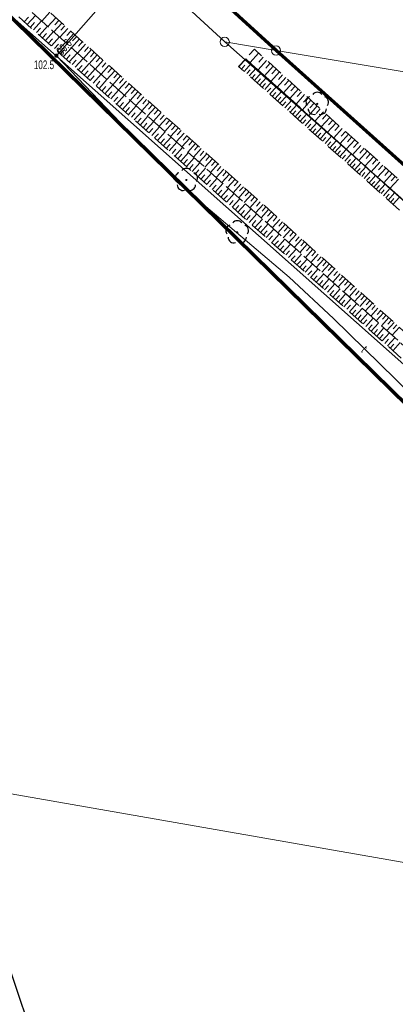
# Model space of a CAD drawing. Header units: inches. Extents: x 6497603 to 6502483, y 5925790 to 5934357.
# Tile 222 of 256: x 6500633 to 6500665, y 5927390 to 5927475. Entities that reach past the tile are written whole.
import ezdxf
from ezdxf.enums import TextEntityAlignment as Align

# ---------------------------------------------------------------- set-up
doc = ezdxf.new("R2010")
doc.units = ezdxf.units.IN
doc.header["$MEASUREMENT"] = 0
for name, pattern in [('1.5_0.75', [2.25, 1.5, -0.75]), ('219-1000', [0, 0]), ('egkk-1000', [3, 2.25, -0.75]), ('egug-1000', [1.5, 0.75, -0.75]), ('suep_nn_1000', [0, 0])]:
    doc.linetypes.add(name, pattern=pattern)
for name, color, linetype in [('000 Inne (niezydentyfikowane)', 7, 'Continuous'), ('202-punkt graniczny', 7, 'Continuous'), ('217-kontur klasyfikacyjny', 7, 'Continuous'), ('218-kontur użytku gruntowego', 7, 'Continuous'), ('219-działka ewidencyjna', 7, 'Continuous'), ('drzewo liściaste', 7, 'Continuous'), ('pikieta naturalna', 7, 'Continuous'), ('pikieta naturalna-Atr2', 7, 'Continuous'), ('przewód elektroenergetyczny niskiego napięcia', 7, 'Continuous'), ('przewód telekomunikacyjny podziemny', 7, 'Continuous'), ('przewód telekomunikacyjny podziemny-Atr1', 7, 'Continuous'), ('rzędna', 7, 'Continuous'), ('rzędna-Atr2', 7, 'Continuous'), ('skarpa nieumocniona', 7, 'Continuous')]:
    doc.layers.add(name, color=color, linetype=linetype)
doc.styles.get("Standard").update_dxf_attribs({"font": 'arial.ttf'})

# ---------------------------------------------------------------- blocks, each defined once
blk = doc.blocks.new('202')
at = {"color": 0, "linetype": 'Continuous', "lineweight": 0}
blk.add_circle((0, 0), 0.4, dxfattribs=at)
blk = doc.blocks.new('OP021')
at = {"linetype": 'Continuous', "lineweight": 13}
h = blk.add_hatch(color=0, dxfattribs=at)
edge = h.paths.add_edge_path()
edge.add_arc((0, 0), 0.1, 0, 360)
at = {"color": 0, "linetype": 'Continuous', "lineweight": -3}
for centre, start, end in [((0, 0.5), 38.316, 141.684), ((-0.476, 0.154), 110.388, 213.756), ((0.476, 0.154), 326.244, 69.612), ((-0.294, -0.404), 182.272, 285.64), ((0.294, -0.404), 254.36, 357.728), ((0.294, -0.404), 254.36, 357.728)]:
    blk.add_arc(centre, 0.5, start, end, dxfattribs=at)
blk = doc.blocks.new('PW01')
at = {"linetype": 'Continuous', "lineweight": 13}
h = blk.add_hatch(color=0, dxfattribs=at)
edge = h.paths.add_edge_path()
edge.add_arc((0, 0), 0.18, 0, 360)
blk = doc.blocks.new('SUEP1')
at = {"color": 0, "linetype": 'Continuous'}
for p, q in [((0, 0), (7.5, 0)), ((7.5, 0), (5.25, 0.75)), ((7.5, 0), (5.25, -0.75)), ((7.5, 0), (22.5, 0)), ((22.5, 0), (20.25, 0.75)), ((22.5, 0), (20.25, -0.75))]:
    blk.add_line(p, q, dxfattribs=at)

msp = doc.modelspace()

# ---------------------------------------------------------------- linework, layer by layer
at = {"color": 6, "lineweight": 70}
for points in [[(6500494.826, 5927598.211), (6500560.74, 5927539.05), (6500612.603, 5927492.811), (6500630.68, 5927476.72), (6500667.62, 5927440.55), (6500677.534, 5927432.625), (6500706.59, 5927409.4), (6500721.72, 5927394.9), (6500753.28, 5927365.845), (6500790.226, 5927332.542), (6500822.361, 5927303.419), (6500863.27, 5927266.18), (6500897.263, 5927237.25), (6500912.951, 5927223.905), (6500930.854, 5927202.204), (6500937.14, 5927194.57), (6500953.68, 5927174.48)], [(6500952.04, 5927199.71), (6500933.25, 5927220.44), (6500906.62, 5927244.38), (6500879.567, 5927269.432), (6500862.55, 5927285.19), (6500844.927, 5927300.799), (6500833.95, 5927309.97), (6500796.4, 5927343.759), (6500782.53, 5927356.24), (6500741.24, 5927394.46), (6500708.509, 5927424.526), (6500654.77, 5927472.65), (6500629.93, 5927495.28), (6500599.508, 5927522.988), (6500580.25, 5927540.53), (6500550.42, 5927567.09)]]:
    msp.add_lwpolyline(points, dxfattribs=at)
at = {"layer": '000 Inne (niezydentyfikowane)', "color": 7, "linetype": 'Continuous', "lineweight": 18, "flags": 128}
for points in [[(6500633.3, 5927474.9), (6500634, 5927475.68)], [(6500635.25, 5927475.95), (6500634.56, 5927475.18)], [(6500633.04, 5927475.13), (6500633.39, 5927475.52)], [(6500633.56, 5927474.67), (6500633.91, 5927475.06)], [(6500633.82, 5927474.44), (6500634.52, 5927475.22)], [(6500634.34, 5927473.97), (6500635.04, 5927474.75)], [(6500635.77, 5927475.48), (6500635.08, 5927474.72)], [(6500636.28, 5927475.02), (6500635.59, 5927474.26)], [(6500636.02, 5927475.25), (6500635.68, 5927474.87)], [(6500636.54, 5927474.79), (6500636.19, 5927474.41)], [(6500634.08, 5927474.2), (6500634.43, 5927474.59)], [(6500634.6, 5927473.74), (6500634.95, 5927474.13)], [(6500634.86, 5927473.51), (6500635.55, 5927474.29)], [(6500636.79, 5927474.56), (6500636.1, 5927473.8)], [(6500637.3, 5927474.1), (6500636.61, 5927473.34)], [(6500637.05, 5927474.33), (6500636.7, 5927473.95)], [(6500637.56, 5927473.87), (6500637.21, 5927473.49)], [(6500635.12, 5927473.28), (6500635.47, 5927473.67)], [(6500635.38, 5927473.05), (6500636.07, 5927473.83)], [(6500635.64, 5927472.82), (6500635.98, 5927473.21)], [(6500635.89, 5927472.59), (6500636.59, 5927473.36)], [(6500637.81, 5927473.65), (6500637.12, 5927472.88)], [(6500638.32, 5927473.19), (6500637.63, 5927472.43)], [(6500638.06, 5927473.42), (6500637.72, 5927473.04)], [(6500636.15, 5927472.36), (6500636.5, 5927472.75)], [(6500636.41, 5927472.13), (6500637.1, 5927472.9)], [(6500636.67, 5927471.9), (6500637.01, 5927472.29)], [(6500636.92, 5927471.67), (6500637.61, 5927472.44)], [(6500638.83, 5927472.73), (6500638.14, 5927471.97)], [(6500638.57, 5927472.96), (6500638.23, 5927472.58)], [(6500639.33, 5927472.27), (6500638.65, 5927471.52)], [(6500639.08, 5927472.5), (6500638.74, 5927472.12)], [(6500653.27, 5927472.43), (6500652.53, 5927471.61)], [(6500637.18, 5927471.44), (6500637.53, 5927471.83)], [(6500637.44, 5927471.21), (6500638.13, 5927471.98)], [(6500637.7, 5927470.98), (6500638.04, 5927471.37)], [(6500637.95, 5927470.76), (6500638.64, 5927471.53)], [(6500639.84, 5927471.82), (6500639.16, 5927471.06)], [(6500639.59, 5927472.05), (6500639.24, 5927471.67)], [(6500640.34, 5927471.36), (6500639.66, 5927470.61)], [(6500640.09, 5927471.59), (6500639.75, 5927471.21)], [(6500651.57, 5927471.26), (6500652.17, 5927471.93)], [(6500651.8, 5927471.06), (6500652.09, 5927471.4)], [(6500652.02, 5927470.86), (6500652.62, 5927471.53)], [(6500653.96, 5927471.8), (6500653.23, 5927470.98)], [(6500653.66, 5927472.07), (6500653.29, 5927471.66)], [(6500654.24, 5927471.55), (6500653.88, 5927471.14)], [(6500638.21, 5927470.53), (6500638.55, 5927470.91)], [(6500638.46, 5927470.3), (6500639.15, 5927471.07)], [(6500638.98, 5927469.84), (6500639.66, 5927470.61)], [(6500640.85, 5927470.91), (6500640.17, 5927470.16)], [(6500640.6, 5927471.14), (6500640.25, 5927470.76)], [(6500641.1, 5927470.68), (6500640.76, 5927470.31)], [(6500652.24, 5927470.66), (6500652.54, 5927471)], [(6500652.46, 5927470.47), (6500653.06, 5927471.13)], [(6500652.69, 5927470.27), (6500652.98, 5927470.6)], [(6500652.91, 5927470.07), (6500653.5, 5927470.74)], [(6500654.52, 5927471.3), (6500653.78, 5927470.48)], [(6500655.06, 5927470.81), (6500654.33, 5927469.99)], [(6500654.79, 5927471.05), (6500654.42, 5927470.65)], [(6500655.34, 5927470.56), (6500654.97, 5927470.15)], [(6500638.72, 5927470.07), (6500639.06, 5927470.46)], [(6500639.23, 5927469.62), (6500639.57, 5927470)], [(6500639.49, 5927469.39), (6500640.17, 5927470.15)], [(6500640, 5927468.93), (6500640.68, 5927469.7)], [(6500641.35, 5927470.46), (6500640.67, 5927469.7)], [(6500641.85, 5927470), (6500641.17, 5927469.25)], [(6500641.6, 5927470.23), (6500641.26, 5927469.85)], [(6500642.1, 5927469.78), (6500641.76, 5927469.4)], [(6500653.13, 5927469.87), (6500653.42, 5927470.21)], [(6500653.35, 5927469.68), (6500653.94, 5927470.34)], [(6500653.57, 5927469.48), (6500653.87, 5927469.81)], [(6500653.79, 5927469.28), (6500654.38, 5927469.94)], [(6500655.61, 5927470.32), (6500654.87, 5927469.5)], [(6500656.15, 5927469.83), (6500655.42, 5927469.01)], [(6500655.88, 5927470.07), (6500655.51, 5927469.66)], [(6500639.74, 5927469.16), (6500640.08, 5927469.54)], [(6500640.25, 5927468.71), (6500640.59, 5927469.09)], [(6500640.5, 5927468.48), (6500641.18, 5927469.24)], [(6500641.01, 5927468.03), (6500641.69, 5927468.79)], [(6500642.35, 5927469.55), (6500641.68, 5927468.8)], [(6500642.85, 5927469.1), (6500642.18, 5927468.35)], [(6500642.6, 5927469.33), (6500642.27, 5927468.95)], [(6500643.1, 5927468.88), (6500642.77, 5927468.5)], [(6500654.01, 5927469.09), (6500654.31, 5927469.42)], [(6500654.23, 5927468.89), (6500654.82, 5927469.55)], [(6500654.45, 5927468.69), (6500654.74, 5927469.02)], [(6500654.67, 5927468.5), (6500655.26, 5927469.16)], [(6500656.7, 5927469.34), (6500655.96, 5927468.52)], [(6500656.42, 5927469.58), (6500656.06, 5927469.17)], [(6500657.24, 5927468.85), (6500656.51, 5927468.03)], [(6500656.97, 5927469.09), (6500656.6, 5927468.68)], [(6500640.76, 5927468.25), (6500641.1, 5927468.64)], [(6500641.27, 5927467.8), (6500641.6, 5927468.18)], [(6500641.52, 5927467.58), (6500642.2, 5927468.34)], [(6500643.35, 5927468.65), (6500642.68, 5927467.9)], [(6500643.85, 5927468.2), (6500643.18, 5927467.46)], [(6500643.6, 5927468.43), (6500643.27, 5927468.05)], [(6500644.1, 5927467.98), (6500643.77, 5927467.61)], [(6500654.89, 5927468.3), (6500655.18, 5927468.63)], [(6500655.11, 5927468.11), (6500655.69, 5927468.76)], [(6500655.33, 5927467.91), (6500655.62, 5927468.24)], [(6500655.54, 5927467.72), (6500656.13, 5927468.37)], [(6500655.98, 5927467.33), (6500656.56, 5927467.98)], [(6500657.78, 5927468.36), (6500657.05, 5927467.54)], [(6500657.51, 5927468.6), (6500657.14, 5927468.2)], [(6500658.05, 5927468.11), (6500657.69, 5927467.71)], [(6500641.77, 5927467.35), (6500642.11, 5927467.73)], [(6500642.02, 5927467.13), (6500642.7, 5927467.88)], [(6500642.28, 5927466.9), (6500642.62, 5927467.28)], [(6500642.53, 5927466.68), (6500643.21, 5927467.43)], [(6500644.35, 5927467.75), (6500643.68, 5927467.01)], [(6500644.85, 5927467.31), (6500644.18, 5927466.56)], [(6500644.6, 5927467.53), (6500644.26, 5927467.16)], [(6500645.1, 5927467.08), (6500644.76, 5927466.71)], [(6500655.76, 5927467.52), (6500656.05, 5927467.85)], [(6500656.2, 5927467.13), (6500656.49, 5927467.46)], [(6500656.41, 5927466.94), (6500657, 5927467.59)], [(6500656.85, 5927466.55), (6500657.43, 5927467.2)], [(6500658.32, 5927467.87), (6500657.59, 5927467.06)], [(6500658.87, 5927467.38), (6500658.13, 5927466.57)], [(6500658.59, 5927467.63), (6500658.23, 5927467.22)], [(6500659.14, 5927467.14), (6500658.77, 5927466.73)], [(6500642.78, 5927466.45), (6500643.12, 5927466.83)], [(6500643.03, 5927466.23), (6500643.71, 5927466.98)], [(6500643.29, 5927466), (6500643.62, 5927466.38)], [(6500643.54, 5927465.78), (6500644.21, 5927466.53)], [(6500645.34, 5927466.86), (6500644.67, 5927466.12)], [(6500645.84, 5927466.41), (6500645.17, 5927465.67)], [(6500645.59, 5927466.64), (6500645.26, 5927466.27)], [(6500656.63, 5927466.75), (6500656.92, 5927467.07)], [(6500657.06, 5927466.36), (6500657.35, 5927466.69)], [(6500657.28, 5927466.17), (6500657.86, 5927466.82)], [(6500657.5, 5927465.98), (6500657.78, 5927466.3)], [(6500657.71, 5927465.78), (6500658.29, 5927466.43)], [(6500659.41, 5927466.89), (6500658.68, 5927466.08)], [(6500659.95, 5927466.41), (6500659.22, 5927465.6)], [(6500659.68, 5927466.65), (6500659.31, 5927466.24)], [(6500643.79, 5927465.55), (6500644.13, 5927465.93)], [(6500644.04, 5927465.33), (6500644.71, 5927466.08)], [(6500644.29, 5927465.11), (6500644.63, 5927465.48)], [(6500644.54, 5927464.88), (6500645.21, 5927465.63)], [(6500646.33, 5927465.97), (6500645.67, 5927465.23)], [(6500646.09, 5927466.19), (6500645.75, 5927465.82)], [(6500646.83, 5927465.52), (6500646.16, 5927464.79)], [(6500646.58, 5927465.75), (6500646.25, 5927465.38)], [(6500657.93, 5927465.59), (6500658.21, 5927465.91)], [(6500658.14, 5927465.4), (6500658.72, 5927466.05)], [(6500658.36, 5927465.21), (6500658.64, 5927465.53)], [(6500658.57, 5927465.02), (6500659.14, 5927465.66)], [(6500660.49, 5927465.92), (6500659.76, 5927465.11)], [(6500660.22, 5927466.16), (6500659.85, 5927465.76)], [(6500661.03, 5927465.43), (6500660.3, 5927464.62)], [(6500660.76, 5927465.68), (6500660.39, 5927465.27)], [(6500644.79, 5927464.66), (6500645.13, 5927465.03)], [(6500645.04, 5927464.44), (6500645.71, 5927465.19)], [(6500645.29, 5927464.21), (6500645.63, 5927464.59)], [(6500645.54, 5927463.99), (6500646.21, 5927464.74)], [(6500647.32, 5927465.08), (6500646.65, 5927464.34)], [(6500647.07, 5927465.3), (6500646.74, 5927464.93)], [(6500647.81, 5927464.64), (6500647.15, 5927463.9)], [(6500647.57, 5927464.86), (6500647.23, 5927464.49)], [(6500658.78, 5927464.83), (6500659.07, 5927465.15)], [(6500659, 5927464.64), (6500659.57, 5927465.28)], [(6500659.21, 5927464.45), (6500659.5, 5927464.77)], [(6500659.43, 5927464.26), (6500660, 5927464.89)], [(6500661.57, 5927464.95), (6500660.84, 5927464.14)], [(6500661.3, 5927465.19), (6500660.93, 5927464.78)], [(6500661.84, 5927464.7), (6500661.47, 5927464.3)], [(6500645.79, 5927463.77), (6500646.13, 5927464.14)], [(6500646.04, 5927463.54), (6500646.71, 5927464.29)], [(6500646.29, 5927463.32), (6500646.63, 5927463.7)], [(6500646.54, 5927463.1), (6500647.21, 5927463.85)], [(6500648.3, 5927464.2), (6500647.64, 5927463.46)], [(6500648.06, 5927464.42), (6500647.73, 5927464.05)], [(6500648.79, 5927463.75), (6500648.13, 5927463.02)], [(6500648.55, 5927463.97), (6500648.22, 5927463.61)], [(6500659.64, 5927464.07), (6500659.92, 5927464.38)], [(6500659.85, 5927463.88), (6500660.42, 5927464.51)], [(6500660.06, 5927463.69), (6500660.35, 5927464)], [(6500660.28, 5927463.5), (6500660.84, 5927464.13)], [(6500660.7, 5927463.12), (6500661.27, 5927463.75)], [(6500662.1, 5927464.46), (6500661.38, 5927463.65)], [(6500662.64, 5927463.98), (6500661.92, 5927463.17)], [(6500662.37, 5927464.22), (6500662.01, 5927463.81)], [(6500662.91, 5927463.73), (6500662.55, 5927463.33)], [(6500646.79, 5927462.88), (6500647.12, 5927463.25)], [(6500647.04, 5927462.66), (6500647.7, 5927463.4)], [(6500647.54, 5927462.21), (6500648.2, 5927462.96)], [(6500649.28, 5927463.31), (6500648.62, 5927462.58)], [(6500649.04, 5927463.53), (6500648.71, 5927463.17)], [(6500649.77, 5927462.87), (6500649.11, 5927462.14)], [(6500649.53, 5927463.09), (6500649.2, 5927462.73)], [(6500660.49, 5927463.31), (6500660.77, 5927463.63)], [(6500660.91, 5927462.93), (6500661.19, 5927463.25)], [(6500661.12, 5927462.74), (6500661.69, 5927463.38)], [(6500661.33, 5927462.55), (6500661.61, 5927462.87)], [(6500661.54, 5927462.37), (6500662.11, 5927463)], [(6500663.18, 5927463.49), (6500662.45, 5927462.68)], [(6500663.72, 5927463.01), (6500662.99, 5927462.2)], [(6500663.45, 5927463.25), (6500663.09, 5927462.85)], [(6500647.29, 5927462.44), (6500647.62, 5927462.81)], [(6500647.78, 5927461.99), (6500648.12, 5927462.37)], [(6500648.03, 5927461.77), (6500648.69, 5927462.52)], [(6500648.53, 5927461.33), (6500649.19, 5927462.07)], [(6500650.26, 5927462.43), (6500649.6, 5927461.7)], [(6500650.01, 5927462.65), (6500649.69, 5927462.29)], [(6500650.74, 5927462), (6500650.09, 5927461.27)], [(6500650.5, 5927462.22), (6500650.17, 5927461.85)], [(6500661.75, 5927462.18), (6500662.03, 5927462.49)], [(6500661.96, 5927461.99), (6500662.52, 5927462.62)], [(6500662.17, 5927461.8), (6500662.45, 5927462.12)], [(6500662.38, 5927461.62), (6500662.94, 5927462.25)], [(6500664.25, 5927462.52), (6500663.53, 5927461.72)], [(6500663.99, 5927462.76), (6500663.62, 5927462.36)], [(6500664.79, 5927462.04), (6500664.07, 5927461.24)], [(6500664.52, 5927462.28), (6500664.16, 5927461.88)], [(6500648.28, 5927461.55), (6500648.61, 5927461.92)], [(6500648.77, 5927461.11), (6500649.1, 5927461.48)], [(6500649.02, 5927460.89), (6500649.68, 5927461.63)], [(6500649.51, 5927460.45), (6500650.17, 5927461.19)], [(6500651.23, 5927461.56), (6500650.58, 5927460.83)], [(6500650.99, 5927461.78), (6500650.66, 5927461.41)], [(6500651.47, 5927461.34), (6500651.15, 5927460.98)], [(6500662.59, 5927461.43), (6500662.87, 5927461.74)], [(6500662.8, 5927461.24), (6500663.36, 5927461.87)], [(6500663.01, 5927461.06), (6500663.29, 5927461.37)], [(6500663.22, 5927460.87), (6500663.77, 5927461.5)], [(6500663.63, 5927460.5), (6500664.19, 5927461.13)], [(6500665.33, 5927461.56), (6500664.6, 5927460.75)], [(6500665.06, 5927461.8), (6500664.7, 5927461.4)], [(6500649.27, 5927460.67), (6500649.6, 5927461.04)], [(6500649.76, 5927460.23), (6500650.09, 5927460.6)], [(6500650.01, 5927460.01), (6500650.66, 5927460.75)], [(6500650.5, 5927459.57), (6500651.16, 5927460.31)], [(6500651.72, 5927461.12), (6500651.06, 5927460.39)], [(6500652.2, 5927460.69), (6500651.55, 5927459.96)], [(6500651.96, 5927460.9), (6500651.63, 5927460.54)], [(6500652.44, 5927460.47), (6500652.12, 5927460.11)], [(6500663.42, 5927460.69), (6500663.7, 5927461)], [(6500663.84, 5927460.32), (6500664.12, 5927460.63)], [(6500664.05, 5927460.13), (6500664.6, 5927460.75)], [(6500664.46, 5927459.76), (6500665.01, 5927460.38)], [(6500650.25, 5927459.79), (6500650.58, 5927460.16)], [(6500650.74, 5927459.35), (6500651.07, 5927459.72)], [(6500650.99, 5927459.14), (6500651.65, 5927459.87)], [(6500651.48, 5927458.7), (6500652.13, 5927459.43)], [(6500652.68, 5927460.25), (6500652.03, 5927459.53)], [(6500653.17, 5927459.82), (6500652.52, 5927459.09)], [(6500652.92, 5927460.03), (6500652.6, 5927459.67)], [(6500653.41, 5927459.6), (6500653.08, 5927459.24)], [(6500664.25, 5927459.95), (6500664.53, 5927460.26)], [(6500664.67, 5927459.58), (6500664.94, 5927459.89)], [(6500664.87, 5927459.39), (6500665.43, 5927460.01)], [(6500651.23, 5927458.92), (6500651.56, 5927459.29)], [(6500651.72, 5927458.48), (6500652.05, 5927458.85)], [(6500651.97, 5927458.26), (6500652.62, 5927459)], [(6500653.65, 5927459.38), (6500653, 5927458.66)], [(6500654.13, 5927458.95), (6500653.48, 5927458.23)], [(6500653.89, 5927459.16), (6500653.56, 5927458.8)], [(6500654.37, 5927458.73), (6500654.04, 5927458.37)], [(6500652.21, 5927458.05), (6500652.54, 5927458.41)], [(6500652.46, 5927457.83), (6500653.11, 5927458.56)], [(6500652.7, 5927457.61), (6500653.03, 5927457.98)], [(6500652.94, 5927457.39), (6500653.6, 5927458.12)], [(6500654.61, 5927458.52), (6500653.96, 5927457.8)], [(6500655.09, 5927458.08), (6500654.44, 5927457.37)], [(6500654.85, 5927458.3), (6500654.52, 5927457.94)], [(6500655.33, 5927457.87), (6500655, 5927457.51)], [(6500653.19, 5927457.18), (6500653.51, 5927457.54)], [(6500653.43, 5927456.96), (6500654.08, 5927457.69)], [(6500653.67, 5927456.74), (6500654, 5927457.11)], [(6500653.92, 5927456.53), (6500654.57, 5927457.25)], [(6500655.57, 5927457.65), (6500654.92, 5927456.94)], [(6500656.04, 5927457.22), (6500655.4, 5927456.51)], [(6500655.81, 5927457.44), (6500655.48, 5927457.08)], [(6500656.28, 5927457.01), (6500655.96, 5927456.65)], [(6500654.16, 5927456.31), (6500654.48, 5927456.67)], [(6500654.4, 5927456.09), (6500655.05, 5927456.82)], [(6500654.64, 5927455.88), (6500654.97, 5927456.24)], [(6500654.89, 5927455.66), (6500655.53, 5927456.39)], [(6500656.52, 5927456.79), (6500655.88, 5927456.08)], [(6500657, 5927456.37), (6500656.35, 5927455.65)], [(6500656.76, 5927456.58), (6500656.44, 5927456.22)], [(6500657.23, 5927456.15), (6500656.91, 5927455.8)], [(6500655.13, 5927455.45), (6500655.45, 5927455.81)], [(6500655.37, 5927455.23), (6500656.02, 5927455.96)], [(6500655.61, 5927455.02), (6500655.93, 5927455.38)], [(6500655.85, 5927454.8), (6500656.5, 5927455.53)], [(6500657.47, 5927455.94), (6500656.83, 5927455.23)], [(6500657.95, 5927455.51), (6500657.31, 5927454.8)], [(6500657.71, 5927455.72), (6500657.39, 5927455.37)], [(6500658.18, 5927455.3), (6500657.86, 5927454.94)], [(6500656.09, 5927454.59), (6500656.42, 5927454.95)], [(6500656.33, 5927454.37), (6500656.98, 5927455.09)], [(6500656.57, 5927454.16), (6500656.9, 5927454.52)], [(6500656.81, 5927453.94), (6500657.46, 5927454.66)], [(6500658.42, 5927455.08), (6500657.78, 5927454.38)], [(6500658.89, 5927454.66), (6500658.25, 5927453.95)], [(6500658.66, 5927454.87), (6500658.34, 5927454.52)], [(6500659.13, 5927454.45), (6500658.81, 5927454.09)], [(6500657.05, 5927453.73), (6500657.38, 5927454.09)], [(6500657.29, 5927453.52), (6500657.94, 5927454.24)], [(6500657.53, 5927453.3), (6500657.86, 5927453.66)], [(6500657.77, 5927453.09), (6500658.41, 5927453.81)], [(6500659.36, 5927454.23), (6500658.73, 5927453.53)], [(6500659.83, 5927453.81), (6500659.2, 5927453.1)], [(6500659.6, 5927454.02), (6500659.28, 5927453.67)], [(6500660.07, 5927453.6), (6500659.75, 5927453.25)], [(6500658.01, 5927452.87), (6500658.33, 5927453.23)], [(6500658.25, 5927452.66), (6500658.89, 5927453.38)], [(6500658.49, 5927452.45), (6500658.81, 5927452.81)], [(6500658.73, 5927452.24), (6500659.37, 5927452.95)], [(6500660.3, 5927453.39), (6500659.67, 5927452.68)], [(6500660.77, 5927452.96), (6500660.14, 5927452.26)], [(6500660.54, 5927453.17), (6500660.22, 5927452.82)], [(6500661.01, 5927452.75), (6500660.69, 5927452.4)], [(6500658.97, 5927452.02), (6500659.29, 5927452.38)], [(6500659.21, 5927451.81), (6500659.84, 5927452.53)], [(6500659.45, 5927451.6), (6500659.76, 5927451.96)], [(6500659.68, 5927451.39), (6500660.32, 5927452.1)], [(6500661.24, 5927452.54), (6500660.61, 5927451.84)], [(6500661.71, 5927452.12), (6500661.08, 5927451.42)], [(6500661.48, 5927452.33), (6500661.16, 5927451.98)], [(6500661.94, 5927451.91), (6500661.63, 5927451.56)], [(6500659.92, 5927451.17), (6500660.24, 5927451.53)], [(6500660.16, 5927450.96), (6500660.79, 5927451.68)], [(6500660.4, 5927450.75), (6500660.71, 5927451.11)], [(6500660.63, 5927450.54), (6500661.27, 5927451.25)], [(6500662.18, 5927451.7), (6500661.55, 5927451)], [(6500662.64, 5927451.28), (6500662.01, 5927450.58)], [(6500662.41, 5927451.49), (6500662.1, 5927451.14)], [(6500662.88, 5927451.07), (6500662.56, 5927450.72)], [(6500660.87, 5927450.33), (6500661.19, 5927450.68)], [(6500661.11, 5927450.12), (6500661.74, 5927450.83)], [(6500661.34, 5927449.91), (6500661.66, 5927450.26)], [(6500661.58, 5927449.7), (6500662.21, 5927450.41)], [(6500663.11, 5927450.86), (6500662.48, 5927450.16)], [(6500663.57, 5927450.44), (6500662.95, 5927449.75)], [(6500663.34, 5927450.65), (6500663.03, 5927450.3)], [(6500663.81, 5927450.23), (6500663.49, 5927449.89)], [(6500661.82, 5927449.49), (6500662.13, 5927449.84)], [(6500662.05, 5927449.28), (6500662.68, 5927449.98)], [(6500662.29, 5927449.07), (6500662.6, 5927449.42)], [(6500662.52, 5927448.86), (6500663.15, 5927449.56)], [(6500664.04, 5927450.02), (6500663.41, 5927449.33)], [(6500664.5, 5927449.61), (6500663.88, 5927448.91)], [(6500664.27, 5927449.82), (6500663.96, 5927449.47)], [(6500664.73, 5927449.4), (6500664.42, 5927449.05)], [(6500662.76, 5927448.65), (6500663.07, 5927449)], [(6500662.99, 5927448.44), (6500663.62, 5927449.14)], [(6500663.23, 5927448.23), (6500663.54, 5927448.58)], [(6500663.46, 5927448.02), (6500664.09, 5927448.72)], [(6500664.96, 5927449.19), (6500664.34, 5927448.5)], [(6500665.42, 5927448.78), (6500664.8, 5927448.09)], [(6500665.19, 5927448.98), (6500664.88, 5927448.64)], [(6500663.7, 5927447.81), (6500664.01, 5927448.16)], [(6500663.93, 5927447.6), (6500664.56, 5927448.3)], [(6500664.17, 5927447.39), (6500664.48, 5927447.74)], [(6500664.4, 5927447.18), (6500665.03, 5927447.88)], [(6500664.63, 5927446.97), (6500664.95, 5927447.32)], [(6500664.87, 5927446.77), (6500665.49, 5927447.47)]]:
    msp.add_lwpolyline(points, dxfattribs=at)
at = {"layer": '217-kontur klasyfikacyjny', "color": 3, "linetype": 'egkk-1000', "lineweight": 18, "flags": 128}
for points in [[(6500629.93, 5927495.28), (6500654.77, 5927472.65)], [(6500667.62, 5927440.55), (6500630.68, 5927476.72)], [(6500654.77, 5927472.65), (6500715.92, 5927417.89)]]:
    msp.add_lwpolyline(points, dxfattribs=at)
at = {"layer": '218-kontur użytku gruntowego', "color": 3, "linetype": 'egug-1000', "lineweight": 18, "flags": 128}
for points in [[(6500629.93, 5927495.28), (6500654.77, 5927472.65)], [(6500667.62, 5927440.55), (6500630.68, 5927476.72)], [(6500654.77, 5927472.65), (6500715.92, 5927417.89)]]:
    msp.add_lwpolyline(points, dxfattribs=at)
at = {"layer": '219-działka ewidencyjna', "color": 3, "linetype": '219-1000', "lineweight": 18, "flags": 128}
for points in [[(6500654.77, 5927472.65), (6500580.25, 5927540.53)], [(6500650.34, 5927473.4), (6500578.91, 5927538.99)], [(6500667.62, 5927440.55), (6500630.68, 5927476.72)], [(6500706.59, 5927409.4), (6500630.68, 5927476.72)], [(6500714.69, 5927416.41), (6500650.34, 5927473.4)], [(6500654.77, 5927472.65), (6500650.34, 5927473.4)], [(6500987.87, 5927417.18), (6500654.77, 5927472.65)], [(6500715.92, 5927417.89), (6500654.77, 5927472.65)], [(6500696.62, 5927397.22), (6500496.83, 5927432.11)]]:
    msp.add_lwpolyline(points, dxfattribs=at)
at = {"layer": 'przewód elektroenergetyczny niskiego napięcia', "color": 1, "linetype": 'suep_nn_1000', "lineweight": 18, "flags": 128}
msp.add_lwpolyline([(6500660.96, 5927306.78), (6500628.81, 5927402.21)], dxfattribs=at)
at = {"layer": 'przewód telekomunikacyjny podziemny', "color": 30, "linetype": 'Continuous', "lineweight": 18, "flags": 128}
msp.add_lwpolyline([(6500575.71, 5927541.88), (6500586.15, 5927531.7), (6500598.37, 5927521.35), (6500608.89, 5927511.56), (6500620.35, 5927501.14), (6500626.97, 5927495.03), (6500639.54, 5927483.88), (6500643.25, 5927480.66), (6500635.81, 5927472.21), (6500646.24, 5927461.31), (6500655.9, 5927453.11), (6500659.73, 5927449.53), (6500669.1, 5927440.36), (6500673.6, 5927436.69), (6500679.12, 5927432.06), (6500686.73, 5927425.49), (6500695.83, 5927418.04), (6500700.61, 5927414.46), (6500713.85, 5927402.5), (6500718.65, 5927398.32), (6500724.97, 5927391.58)], dxfattribs=at)
at = {"layer": 'skarpa nieumocniona', "color": 7, "linetype": '1.5_0.75', "lineweight": 18, "flags": 128}
for points in [[(6500561.65, 5927540.5), (6500562, 5927541.07), (6500563.1, 5927540.93), (6500704.67, 5927413.43), (6500704.13, 5927412.85)], [(6500561.65, 5927540.5), (6500562, 5927541.07), (6500563.1, 5927540.93), (6500704.67, 5927413.43), (6500704.13, 5927412.85)], [(6500561.65, 5927540.5), (6500704.13, 5927412.85), (6500703.58, 5927412.26), (6500560.95, 5927539.39)], [(6500561.65, 5927540.5), (6500704.13, 5927412.85), (6500703.58, 5927412.26), (6500560.95, 5927539.39)], [(6500710.38, 5927419.59), (6500652.15, 5927471.95), (6500652.9, 5927472.76), (6500711.06, 5927420.32)], [(6500710.38, 5927419.59), (6500652.15, 5927471.95), (6500652.9, 5927472.76), (6500711.06, 5927420.32)], [(6500651.54, 5927471.29), (6500652.15, 5927471.95), (6500710.38, 5927419.59), (6500709.98, 5927419.15)], [(6500651.54, 5927471.29), (6500652.15, 5927471.95), (6500710.38, 5927419.59), (6500709.98, 5927419.15)]]:
    msp.add_lwpolyline(points, close=True, dxfattribs=at)

# ---------------------------------------------------------------- block references
at = {"layer": '202-punkt graniczny', "color": 7, "linetype": 'Continuous', "lineweight": 18}
for p in [(6500650.34, 5927473.4), (6500654.77, 5927472.65)]:
    msp.add_blockref('202', p, dxfattribs=at)
at = {"layer": 'drzewo liściaste', "color": 94, "linetype": 'Continuous', "lineweight": 18}
for p in [(6500658.33, 5927468.05), (6500647.03, 5927461.49), (6500651.42, 5927456.97)]:
    msp.add_blockref('OP021', p, dxfattribs=at)
at = {"layer": 'pikieta naturalna', "color": 7, "linetype": 'Continuous', "lineweight": 13}
msp.add_blockref('PW01', (6500635.81, 5927472.21), dxfattribs=at)
at = {"layer": 'przewód elektroenergetyczny niskiego napięcia', "color": 1, "linetype": 'Continuous', "lineweight": 18, "rotation": 288.618}
msp.add_blockref('SUEP1', (6500628.81, 5927402.21), dxfattribs=at)
at = {"layer": 'rzędna', "color": 30, "linetype": 'Continuous', "lineweight": 18}
msp.add_blockref('PW01', (6500635.81, 5927472.21), dxfattribs=at)

# ---------------------------------------------------------------- texts
at = {"layer": 'pikieta naturalna-Atr2', "color": 7, "width": 0.667}
msp.add_text('102.5', height=0.75, dxfattribs=at).set_placement((6500633.86, 5927471.05))
at = {"layer": 'przewód telekomunikacyjny podziemny-Atr1', "color": 30, "width": 0.667}
msp.add_text('t', height=0.75, rotation=315.618, dxfattribs=at).set_placement((6500662.33, 5927446.98), align=Align.MIDDLE_LEFT)
at = {"layer": 'rzędna-Atr2', "color": 30, "width": 0.667}
msp.add_text('99.6', height=0.75, rotation=48.637, dxfattribs=at).set_placement((6500636.03, 5927472.46), align=Align.MIDDLE_LEFT)

doc.saveas('drawing.dxf')
